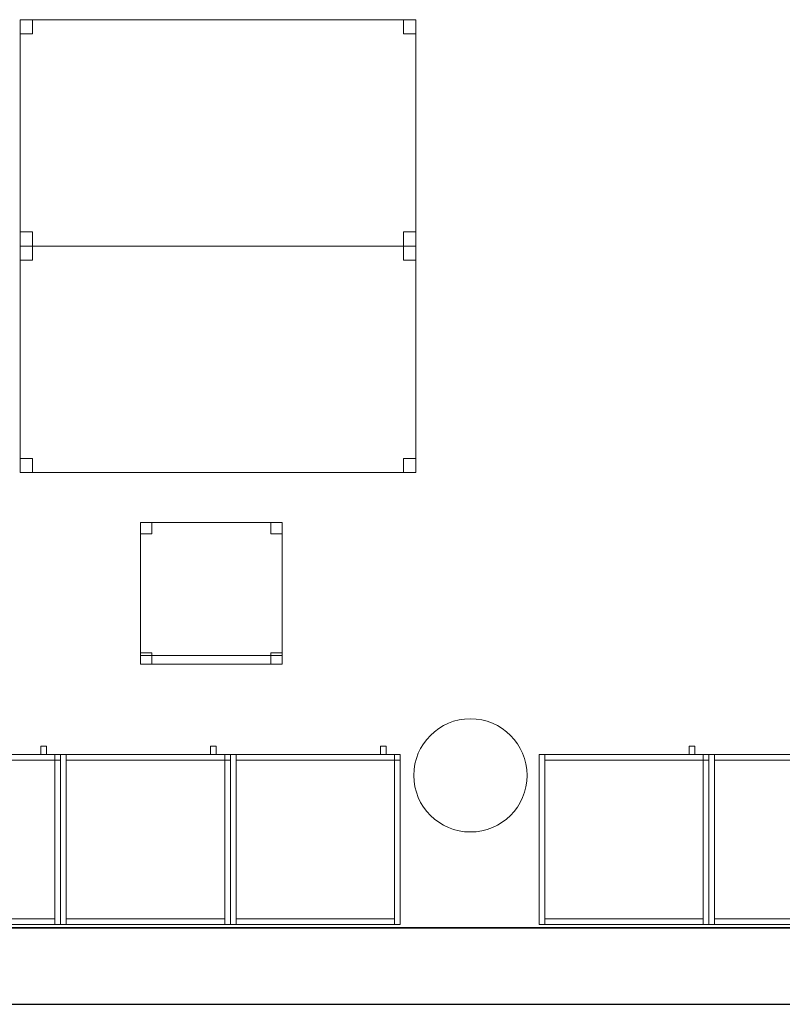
# Model space of a CAD drawing. Header units: metres. Extents: x 397.7 to 427.5, y 12.6 to 28.4.
# Tile 19 of 124: x 414.5 to 417.2, y 12.8 to 16.3. Entities that reach past the tile are written whole.
import ezdxf

# ---------------------------------------------------------------- set-up
doc = ezdxf.new("R2010")
doc.units = ezdxf.units.M
doc.layers.add('01_SUELOS', color=7, linetype='Continuous', lineweight=25, true_color=0x007f00)
for name, color, linetype, lineweight in [('02_MOBILIARIO', 7, 'Continuous', 18), ('A-COLS-____-MCUT', 7, 'Continuous', 18), ('A-COLS-____-OTLN', 7, 'Continuous', 18), ('A-DETL-____-MBND', 7, 'Continuous', 18), ('A-WALL-____-MCUT', 7, 'Continuous', 25), ('A-WALL-____-OTLN', 7, 'Continuous', 25)]:
    doc.layers.add(name, color=color, linetype=linetype, lineweight=lineweight)

# ---------------------------------------------------------------- blocks, each defined once
blk = doc.blocks.new('Family - Armai 60x60x60_P5-151243-08_CLI_AIRE_P5')
at = {"layer": 'A-DETL-____-MBND', "color": 253, "true_color": 0xaaaaaa}
for p, q in [((0.53, 0.6), (0.53, 0.63)), ((0.53, 0.63), (0.53, 0.6)), ((0.53, 0.63), (0.55, 0.63)), ((0.55, 0.63), (0.53, 0.63)), ((0.55, 0.63), (0.55, 0.6)), ((0.55, 0.63), (0.55, 0.6)), ((0, 0.6), (0.6, 0.6)), ((0.6, 0.6), (0, 0.6)), ((0, 0), (0, 0.6)), ((0, 0.6), (0, 0)), ((0, 0.6), (0.6, 0.6)), ((0.6, 0.6), (0, 0.6)), ((0, 0), (0, 0.6)), ((0, 0.6), (0, 0)), ((0, 0.6), (0.02, 0.6)), ((0.02, 0.6), (0, 0.6)), ((0, 0), (0, 0.6)), ((0, 0.6), (0, 0)), ((0.02, 0.58), (0.02, 0.6)), ((0.02, 0.6), (0.02, 0.58)), ((0.02, 0.6), (0.58, 0.6)), ((0.58, 0.6), (0.02, 0.6)), ((0.02, 0.6), (0.02, 0)), ((0.02, 0), (0.02, 0.6)), ((0.55, 0.6), (0.53, 0.6)), ((0.53, 0.6), (0.55, 0.6)), ((0.58, 0.6), (0.58, 0.58)), ((0.58, 0.6), (0.58, 0.58)), ((0.58, 0.6), (0.6, 0.6)), ((0.6, 0.6), (0.58, 0.6)), ((0.58, 0), (0.58, 0.6)), ((0.58, 0.6), (0.58, 0)), ((0.58, 0.58), (0.58, 0.6)), ((0.58, 0.6), (0.6, 0.6)), ((0.58, 0.58), (0.58, 0.6)), ((0.6, 0.6), (0.58, 0.6)), ((0.6, 0.6), (0.6, 0)), ((0.6, 0), (0.6, 0.6)), ((0.6, 0.6), (0.6, 0)), ((0.6, 0), (0.6, 0.6)), ((0.6, 0.6), (0.6, 0)), ((0.6, 0), (0.6, 0.6)), ((0.6, 0.58), (0.6, 0.6)), ((0.6, 0.6), (0.6, 0.58)), ((0.58, 0.58), (0.02, 0.58)), ((0.02, 0.58), (0.58, 0.58)), ((0.6, 0.58), (0.58, 0.58)), ((0.58, 0.58), (0.6, 0.58)), ((0.6, 0), (0, 0)), ((0, 0), (0.6, 0)), ((0.6, 0), (0, 0)), ((0, 0), (0.6, 0)), ((0.02, 0), (0, 0)), ((0.02, 0), (0, 0)), ((0.02, 0), (0.02, 0.02)), ((0.02, 0.02), (0.02, 0)), ((0.02, 0.02), (0.58, 0.02)), ((0.58, 0.02), (0.02, 0.02)), ((0.58, 0), (0.02, 0)), ((0.02, 0), (0.58, 0)), ((0.58, 0.02), (0.58, 0)), ((0.58, 0.02), (0.58, 0)), ((0.6, 0), (0.58, 0)), ((0.6, 0), (0.58, 0))]:
    blk.add_line(p, q, dxfattribs=at)
blk = doc.blocks.new('Family - Mur P5-151247-08_CLI_AIRE_P5')
at = {"layer": 'A-WALL-____-MCUT', "color": 253, "true_color": 0xaaaaaa}
for p, q in [((25.4725, 0.27), (0.0535, 0.27)), ((0, 0), (25.4166, 0))]:
    blk.add_line(p, q, dxfattribs=at)
at = {"layer": 'A-WALL-____-OTLN', "color": 253, "true_color": 0xaaaaaa}
for p, q in [((25.4725, 0.27), (0.0535, 0.27)), ((0, 0), (25.4166, 0))]:
    blk.add_line(p, q, dxfattribs=at)
at = {"layer": 'A-WALL-____-OTLN', "color": 253, "lineweight": 18, "true_color": 0xaaaaaa}
blk.add_line((0, 0), (25.4166, 0), dxfattribs=at)
blk = doc.blocks.new('Family - Taula 140X80_P5-151296-08_CLI_AIRE_P5')
at = {"layer": 'A-DETL-____-MBND', "color": 253, "true_color": 0xaaaaaa}
for p, q in [((0, 0), (0, 0.8001)), ((0, 0.8001), (1.3973, 0.8001)), ((1.3973, 0.8001), (0, 0.8001)), ((0, 0.8001), (0, 0)), ((0, 0.7501), (0, 0.8001)), ((0, 0.8001), (0.0437, 0.8001)), ((0.0437, 0.8001), (0, 0.8001)), ((0, 0.8001), (0, 0.7501)), ((0.0437, 0.8001), (0.0437, 0.7501)), ((0.0437, 0.7501), (0.0437, 0.8001)), ((1.3536, 0.7501), (1.3536, 0.8001)), ((1.3536, 0.8001), (1.3973, 0.8001)), ((1.3973, 0.8001), (1.3536, 0.8001)), ((1.3536, 0.8001), (1.3536, 0.7501)), ((1.3973, 0.8001), (1.3973, 0)), ((1.3973, 0), (1.3973, 0.8001)), ((1.3973, 0.8001), (1.3973, 0.7501)), ((1.3973, 0.7501), (1.3973, 0.8001)), ((0.0437, 0.7501), (0, 0.7501)), ((0, 0.7501), (0.0437, 0.7501)), ((1.3973, 0.7501), (1.3536, 0.7501)), ((1.3536, 0.7501), (1.3973, 0.7501)), ((0, 0), (0, 0.05)), ((0, 0.05), (0.0437, 0.05)), ((0.0437, 0.05), (0, 0.05)), ((0, 0.05), (0, 0)), ((0.0437, 0.05), (0.0437, 0)), ((0.0437, 0), (0.0437, 0.05)), ((1.3536, 0), (1.3536, 0.05)), ((1.3536, 0.05), (1.3973, 0.05)), ((1.3973, 0.05), (1.3536, 0.05)), ((1.3536, 0.05), (1.3536, 0)), ((1.3973, 0.05), (1.3973, 0)), ((1.3973, 0), (1.3973, 0.05)), ((1.3973, 0), (0, 0)), ((0, 0), (1.3973, 0)), ((0.0437, 0), (0, 0)), ((0, 0), (0.0437, 0)), ((1.3973, 0), (1.3536, 0)), ((1.3536, 0), (1.3973, 0))]:
    blk.add_line(p, q, dxfattribs=at)
blk = doc.blocks.new('Family - Armai 60x60x60_P5-151305-08_CLI_AIRE_P5')
at = {"layer": 'A-DETL-____-MBND', "color": 253, "true_color": 0xaaaaaa}
for p, q in [((0.53, 0.6), (0.53, 0.63)), ((0.53, 0.63), (0.53, 0.6)), ((0.53, 0.63), (0.55, 0.63)), ((0.55, 0.63), (0.53, 0.63)), ((0.55, 0.63), (0.55, 0.6)), ((0.55, 0.63), (0.55, 0.6)), ((0, 0.6), (0.6, 0.6)), ((0.6, 0.6), (0, 0.6)), ((0, 0), (0, 0.6)), ((0, 0.6), (0, 0)), ((0, 0.6), (0.02, 0.6)), ((0.02, 0.6), (0, 0.6)), ((0, 0), (0, 0.6)), ((0, 0.6), (0, 0)), ((0, 0.6), (0.6, 0.6)), ((0.6, 0.6), (0, 0.6)), ((0, 0), (0, 0.6)), ((0, 0.6), (0, 0)), ((0.02, 0.58), (0.02, 0.6)), ((0.02, 0.6), (0.02, 0.58)), ((0.02, 0.6), (0.58, 0.6)), ((0.58, 0.6), (0.02, 0.6)), ((0.02, 0.6), (0.02, 0)), ((0.02, 0), (0.02, 0.6)), ((0.55, 0.6), (0.53, 0.6)), ((0.53, 0.6), (0.55, 0.6)), ((0.58, 0.6), (0.58, 0.58)), ((0.58, 0.6), (0.58, 0.58)), ((0.58, 0.6), (0.6, 0.6)), ((0.6, 0.6), (0.58, 0.6)), ((0.58, 0), (0.58, 0.6)), ((0.58, 0.6), (0.58, 0)), ((0.58, 0.58), (0.58, 0.6)), ((0.58, 0.6), (0.6, 0.6)), ((0.58, 0.58), (0.58, 0.6)), ((0.6, 0.6), (0.58, 0.6)), ((0.6, 0.6), (0.6, 0)), ((0.6, 0), (0.6, 0.6)), ((0.6, 0.6), (0.6, 0)), ((0.6, 0), (0.6, 0.6)), ((0.6, 0.58), (0.6, 0.6)), ((0.6, 0.6), (0.6, 0.58)), ((0.6, 0.6), (0.6, 0)), ((0.6, 0), (0.6, 0.6)), ((0.58, 0.58), (0.02, 0.58)), ((0.02, 0.58), (0.58, 0.58)), ((0.6, 0.58), (0.58, 0.58)), ((0.58, 0.58), (0.6, 0.58)), ((0.6, 0), (0, 0)), ((0, 0), (0.6, 0)), ((0.02, 0), (0, 0)), ((0.02, 0), (0, 0)), ((0.6, 0), (0, 0)), ((0, 0), (0.6, 0)), ((0.02, 0), (0.02, 0.02)), ((0.02, 0.02), (0.02, 0)), ((0.02, 0.02), (0.58, 0.02)), ((0.58, 0.02), (0.02, 0.02)), ((0.58, 0), (0.02, 0)), ((0.02, 0), (0.58, 0)), ((0.58, 0.02), (0.58, 0)), ((0.58, 0.02), (0.58, 0)), ((0.6, 0), (0.58, 0)), ((0.6, 0), (0.58, 0))]:
    blk.add_line(p, q, dxfattribs=at)
blk = doc.blocks.new('Family - Armai 60x60x60_P5-151420-08_CLI_AIRE_P5')
at = {"layer": 'A-DETL-____-MBND', "color": 253, "true_color": 0xaaaaaa}
for p, q in [((0.53, 0.6), (0.53, 0.63)), ((0.53, 0.63), (0.53, 0.6)), ((0.53, 0.63), (0.55, 0.63)), ((0.55, 0.63), (0.53, 0.63)), ((0.55, 0.63), (0.55, 0.6)), ((0.55, 0.63), (0.55, 0.6)), ((0, 0.6), (0.02, 0.6)), ((0.02, 0.6), (0, 0.6)), ((0, 0), (0, 0.6)), ((0, 0.6), (0, 0)), ((0, 0.6), (0.6, 0.6)), ((0.6, 0.6), (0, 0.6)), ((0, 0), (0, 0.6)), ((0, 0.6), (0, 0)), ((0, 0.6), (0.6, 0.6)), ((0.6, 0.6), (0, 0.6)), ((0, 0), (0, 0.6)), ((0, 0.6), (0, 0)), ((0.02, 0.6), (0.02, 0)), ((0.02, 0), (0.02, 0.6)), ((0.02, 0.58), (0.02, 0.6)), ((0.02, 0.6), (0.02, 0.58)), ((0.02, 0.6), (0.58, 0.6)), ((0.58, 0.6), (0.02, 0.6)), ((0.55, 0.6), (0.53, 0.6)), ((0.53, 0.6), (0.55, 0.6)), ((0.58, 0.58), (0.58, 0.6)), ((0.58, 0.6), (0.6, 0.6)), ((0.58, 0.58), (0.58, 0.6)), ((0.6, 0.6), (0.58, 0.6)), ((0.58, 0.6), (0.6, 0.6)), ((0.6, 0.6), (0.58, 0.6)), ((0.58, 0), (0.58, 0.6)), ((0.58, 0.6), (0.58, 0)), ((0.58, 0.6), (0.58, 0.58)), ((0.58, 0.6), (0.58, 0.58)), ((0.6, 0.58), (0.6, 0.6)), ((0.6, 0.6), (0.6, 0.58)), ((0.6, 0.6), (0.6, 0)), ((0.6, 0), (0.6, 0.6)), ((0.6, 0.6), (0.6, 0)), ((0.6, 0), (0.6, 0.6)), ((0.6, 0.6), (0.6, 0)), ((0.6, 0), (0.6, 0.6)), ((0.58, 0.58), (0.02, 0.58)), ((0.02, 0.58), (0.58, 0.58)), ((0.6, 0.58), (0.58, 0.58)), ((0.58, 0.58), (0.6, 0.58)), ((0.02, 0), (0, 0)), ((0.02, 0), (0, 0)), ((0.6, 0), (0, 0)), ((0, 0), (0.6, 0)), ((0.6, 0), (0, 0)), ((0, 0), (0.6, 0)), ((0.02, 0), (0.02, 0.02)), ((0.02, 0.02), (0.02, 0)), ((0.02, 0.02), (0.58, 0.02)), ((0.58, 0.02), (0.02, 0.02)), ((0.58, 0), (0.02, 0)), ((0.02, 0), (0.58, 0)), ((0.58, 0.02), (0.58, 0)), ((0.58, 0.02), (0.58, 0)), ((0.6, 0), (0.58, 0)), ((0.6, 0), (0.58, 0))]:
    blk.add_line(p, q, dxfattribs=at)
blk = doc.blocks.new('Family - Armai 60x60x60_P5-151475-08_CLI_AIRE_P5')
at = {"layer": 'A-DETL-____-MBND', "color": 253, "true_color": 0xaaaaaa}
for p, q in [((0.53, 0.6), (0.53, 0.63)), ((0.53, 0.63), (0.53, 0.6)), ((0.53, 0.63), (0.55, 0.63)), ((0.55, 0.63), (0.53, 0.63)), ((0.55, 0.63), (0.55, 0.6)), ((0.55, 0.63), (0.55, 0.6)), ((0, 0.6), (0.02, 0.6)), ((0.02, 0.6), (0, 0.6)), ((0, 0), (0, 0.6)), ((0, 0.6), (0, 0)), ((0, 0.6), (0.6, 0.6)), ((0.6, 0.6), (0, 0.6)), ((0, 0), (0, 0.6)), ((0, 0.6), (0, 0)), ((0, 0.6), (0.6, 0.6)), ((0.6, 0.6), (0, 0.6)), ((0, 0), (0, 0.6)), ((0, 0.6), (0, 0)), ((0.02, 0.6), (0.02, 0)), ((0.02, 0), (0.02, 0.6)), ((0.02, 0.58), (0.02, 0.6)), ((0.02, 0.6), (0.02, 0.58)), ((0.02, 0.6), (0.58, 0.6)), ((0.58, 0.6), (0.02, 0.6)), ((0.55, 0.6), (0.53, 0.6)), ((0.53, 0.6), (0.55, 0.6)), ((0.58, 0.6), (0.6, 0.6)), ((0.6, 0.6), (0.58, 0.6)), ((0.58, 0), (0.58, 0.6)), ((0.58, 0.6), (0.58, 0)), ((0.58, 0.58), (0.58, 0.6)), ((0.58, 0.6), (0.6, 0.6)), ((0.58, 0.58), (0.58, 0.6)), ((0.6, 0.6), (0.58, 0.6)), ((0.58, 0.6), (0.58, 0.58)), ((0.58, 0.6), (0.58, 0.58)), ((0.6, 0.6), (0.6, 0)), ((0.6, 0), (0.6, 0.6)), ((0.6, 0.6), (0.6, 0)), ((0.6, 0), (0.6, 0.6)), ((0.6, 0.58), (0.6, 0.6)), ((0.6, 0.6), (0.6, 0.58)), ((0.6, 0.6), (0.6, 0)), ((0.6, 0), (0.6, 0.6)), ((0.58, 0.58), (0.02, 0.58)), ((0.02, 0.58), (0.58, 0.58)), ((0.6, 0.58), (0.58, 0.58)), ((0.58, 0.58), (0.6, 0.58)), ((0.02, 0), (0, 0)), ((0.02, 0), (0, 0)), ((0.6, 0), (0, 0)), ((0, 0), (0.6, 0)), ((0.6, 0), (0, 0)), ((0, 0), (0.6, 0)), ((0.02, 0), (0.02, 0.02)), ((0.02, 0.02), (0.02, 0)), ((0.02, 0.02), (0.58, 0.02)), ((0.58, 0.02), (0.02, 0.02)), ((0.58, 0), (0.02, 0)), ((0.02, 0), (0.58, 0)), ((0.58, 0.02), (0.58, 0)), ((0.58, 0.02), (0.58, 0)), ((0.6, 0), (0.58, 0)), ((0.6, 0), (0.58, 0))]:
    blk.add_line(p, q, dxfattribs=at)
blk = doc.blocks.new('Family - Cadira d_Oficina_P5-151504-08_CLI_AIRE_P5')
at = {"layer": 'A-DETL-____-MBND', "color": 253, "true_color": 0xaaaaaa}
for p, q in [((0, 0.5), (0.04, 0.5)), ((0, 0.46), (0, 0.5)), ((0.04, 0.5), (0, 0.5)), ((0, 0.5), (0, 0.46)), ((0, 0), (0, 0.5)), ((0, 0.5), (0.5, 0.5)), ((0, 0.5), (0, 0)), ((0.5, 0.5), (0, 0.5)), ((0.04, 0.5), (0.04, 0.46)), ((0.04, 0.46), (0.04, 0.5)), ((0.46, 0.5), (0.5, 0.5)), ((0.46, 0.46), (0.46, 0.5)), ((0.5, 0.5), (0.46, 0.5)), ((0.46, 0.5), (0.46, 0.46)), ((0.5, 0.5), (0.5, 0)), ((0.5, 0), (0.5, 0.5)), ((0.5, 0.5), (0.5, 0.46)), ((0.5, 0.46), (0.5, 0.5)), ((0.04, 0.46), (0, 0.46)), ((0, 0.46), (0.04, 0.46)), ((0.5, 0.46), (0.46, 0.46)), ((0.46, 0.46), (0.5, 0.46)), ((0, 0.04), (0.04, 0.04)), ((0, 0), (0, 0.04)), ((0.04, 0.04), (0, 0.04)), ((0, 0.04), (0, 0)), ((0.04, 0.04), (0.04, 0)), ((0.04, 0), (0.04, 0.04)), ((0.46, 0.04), (0.5, 0.04)), ((0.46, 0), (0.46, 0.04)), ((0.5, 0.04), (0.46, 0.04)), ((0.46, 0.04), (0.46, 0)), ((0.5, 0.04), (0.5, 0)), ((0.5, 0), (0.5, 0.04)), ((0, 0.03), (0.5, 0.03)), ((0, 0), (0, 0.03)), ((0.5, 0.03), (0, 0.03)), ((0, 0.03), (0, 0)), ((0.04, 0), (0, 0)), ((0, 0), (0.04, 0)), ((0.5, 0), (0, 0)), ((0, 0), (0.5, 0)), ((0.5, 0), (0, 0)), ((0, 0), (0.5, 0)), ((0.46, 0), (0.5, 0)), ((0.5, 0.03), (0.5, 0)), ((0.5, 0), (0.5, 0.03)), ((0.5, 0), (0.46, 0))]:
    blk.add_line(p, q, dxfattribs=at)
blk = doc.blocks.new('Family - Armai 60x60x60_P5-151602-08_CLI_AIRE_P5')
at = {"layer": 'A-DETL-____-MBND', "color": 253, "true_color": 0xaaaaaa}
for p, q in [((0.53, 0.6), (0.53, 0.63)), ((0.53, 0.63), (0.53, 0.6)), ((0.53, 0.63), (0.55, 0.63)), ((0.55, 0.63), (0.53, 0.63)), ((0.55, 0.63), (0.55, 0.6)), ((0.55, 0.63), (0.55, 0.6)), ((0, 0.6), (0.6, 0.6)), ((0.6, 0.6), (0, 0.6)), ((0, 0), (0, 0.6)), ((0, 0.6), (0, 0)), ((0, 0.6), (0.6, 0.6)), ((0.6, 0.6), (0, 0.6)), ((0, 0), (0, 0.6)), ((0, 0.6), (0, 0)), ((0, 0.6), (0.02, 0.6)), ((0.02, 0.6), (0, 0.6)), ((0, 0), (0, 0.6)), ((0, 0.6), (0, 0)), ((0.02, 0.6), (0.02, 0)), ((0.02, 0), (0.02, 0.6)), ((0.02, 0.58), (0.02, 0.6)), ((0.02, 0.6), (0.02, 0.58)), ((0.02, 0.6), (0.58, 0.6)), ((0.58, 0.6), (0.02, 0.6)), ((0.55, 0.6), (0.53, 0.6)), ((0.53, 0.6), (0.55, 0.6)), ((0.58, 0.6), (0.6, 0.6)), ((0.6, 0.6), (0.58, 0.6)), ((0.58, 0), (0.58, 0.6)), ((0.58, 0.6), (0.58, 0)), ((0.58, 0.58), (0.58, 0.6)), ((0.58, 0.6), (0.6, 0.6)), ((0.58, 0.58), (0.58, 0.6)), ((0.6, 0.6), (0.58, 0.6)), ((0.58, 0.6), (0.58, 0.58)), ((0.58, 0.6), (0.58, 0.58)), ((0.6, 0.6), (0.6, 0)), ((0.6, 0), (0.6, 0.6)), ((0.6, 0.6), (0.6, 0)), ((0.6, 0), (0.6, 0.6)), ((0.6, 0.58), (0.6, 0.6)), ((0.6, 0.6), (0.6, 0.58)), ((0.6, 0.6), (0.6, 0)), ((0.6, 0), (0.6, 0.6)), ((0.58, 0.58), (0.02, 0.58)), ((0.02, 0.58), (0.58, 0.58)), ((0.6, 0.58), (0.58, 0.58)), ((0.58, 0.58), (0.6, 0.58)), ((0.6, 0), (0, 0)), ((0, 0), (0.6, 0)), ((0.6, 0), (0, 0)), ((0, 0), (0.6, 0)), ((0.02, 0), (0, 0)), ((0.02, 0), (0, 0)), ((0.02, 0), (0.02, 0.02)), ((0.02, 0.02), (0.02, 0)), ((0.02, 0.02), (0.58, 0.02)), ((0.58, 0.02), (0.02, 0.02)), ((0.58, 0), (0.02, 0)), ((0.02, 0), (0.58, 0)), ((0.58, 0.02), (0.58, 0)), ((0.58, 0.02), (0.58, 0)), ((0.6, 0), (0.58, 0)), ((0.6, 0), (0.58, 0))]:
    blk.add_line(p, q, dxfattribs=at)
blk = doc.blocks.new('Family - Pilar P5-151658-08_CLI_AIRE_P5')
at = {"layer": 'A-COLS-____-MCUT', "color": 253, "true_color": 0xaaaaaa}
for start, end in [(360, 180), (180, 360)]:
    blk.add_arc((0.2, 0.2), 0.2, start, end, dxfattribs=at)
at = {"layer": 'A-COLS-____-OTLN', "color": 253, "true_color": 0xaaaaaa}
for start, end in [(360, 180), (180, 360)]:
    blk.add_arc((0.2, 0.2), 0.2, start, end, dxfattribs=at)
blk = doc.blocks.new('Family - Armai 60x60x60_P5-151660-08_CLI_AIRE_P5')
at = {"layer": 'A-DETL-____-MBND', "color": 253, "true_color": 0xaaaaaa}
for p, q in [((0.53, 0.6), (0.53, 0.63)), ((0.53, 0.63), (0.53, 0.6)), ((0.53, 0.63), (0.55, 0.63)), ((0.55, 0.63), (0.53, 0.63)), ((0.55, 0.63), (0.55, 0.6)), ((0.55, 0.63), (0.55, 0.6)), ((0, 0.6), (0.6, 0.6)), ((0.6, 0.6), (0, 0.6)), ((0, 0), (0, 0.6)), ((0, 0.6), (0, 0)), ((0, 0.6), (0.02, 0.6)), ((0.02, 0.6), (0, 0.6)), ((0, 0), (0, 0.6)), ((0, 0.6), (0, 0)), ((0, 0.6), (0.6, 0.6)), ((0.6, 0.6), (0, 0.6)), ((0, 0), (0, 0.6)), ((0, 0.6), (0, 0)), ((0.02, 0.6), (0.02, 0)), ((0.02, 0), (0.02, 0.6)), ((0.02, 0.58), (0.02, 0.6)), ((0.02, 0.6), (0.02, 0.58)), ((0.02, 0.6), (0.58, 0.6)), ((0.58, 0.6), (0.02, 0.6)), ((0.55, 0.6), (0.53, 0.6)), ((0.53, 0.6), (0.55, 0.6)), ((0.58, 0.58), (0.58, 0.6)), ((0.58, 0.6), (0.6, 0.6)), ((0.58, 0.58), (0.58, 0.6)), ((0.6, 0.6), (0.58, 0.6)), ((0.58, 0.6), (0.58, 0.58)), ((0.58, 0.6), (0.58, 0.58)), ((0.58, 0.6), (0.6, 0.6)), ((0.6, 0.6), (0.58, 0.6)), ((0.58, 0), (0.58, 0.6)), ((0.58, 0.6), (0.58, 0)), ((0.6, 0.58), (0.6, 0.6)), ((0.6, 0.6), (0.6, 0.58)), ((0.6, 0.6), (0.6, 0)), ((0.6, 0), (0.6, 0.6)), ((0.6, 0.6), (0.6, 0)), ((0.6, 0), (0.6, 0.6)), ((0.6, 0.6), (0.6, 0)), ((0.6, 0), (0.6, 0.6)), ((0.58, 0.58), (0.02, 0.58)), ((0.02, 0.58), (0.58, 0.58)), ((0.6, 0.58), (0.58, 0.58)), ((0.58, 0.58), (0.6, 0.58)), ((0.6, 0), (0, 0)), ((0, 0), (0.6, 0)), ((0.02, 0), (0, 0)), ((0.02, 0), (0, 0)), ((0.6, 0), (0, 0)), ((0, 0), (0.6, 0)), ((0.02, 0), (0.02, 0.02)), ((0.02, 0.02), (0.02, 0)), ((0.02, 0.02), (0.58, 0.02)), ((0.58, 0.02), (0.02, 0.02)), ((0.58, 0), (0.02, 0)), ((0.02, 0), (0.58, 0)), ((0.58, 0.02), (0.58, 0)), ((0.58, 0.02), (0.58, 0)), ((0.6, 0), (0.58, 0)), ((0.6, 0), (0.58, 0))]:
    blk.add_line(p, q, dxfattribs=at)
blk = doc.blocks.new('Family - Armai 60x60x60_P5-151708-08_CLI_AIRE_P5')
at = {"layer": 'A-DETL-____-MBND', "color": 253, "true_color": 0xaaaaaa}
for p, q in [((0.53, 0.6), (0.53, 0.63)), ((0.53, 0.63), (0.53, 0.6)), ((0.53, 0.63), (0.55, 0.63)), ((0.55, 0.63), (0.53, 0.63)), ((0.55, 0.63), (0.55, 0.6)), ((0.55, 0.63), (0.55, 0.6)), ((0, 0.6), (0.6, 0.6)), ((0.6, 0.6), (0, 0.6)), ((0, 0), (0, 0.6)), ((0, 0.6), (0, 0)), ((0, 0.6), (0.6, 0.6)), ((0.6, 0.6), (0, 0.6)), ((0, 0), (0, 0.6)), ((0, 0.6), (0, 0)), ((0, 0.6), (0.02, 0.6)), ((0.02, 0.6), (0, 0.6)), ((0, 0), (0, 0.6)), ((0, 0.6), (0, 0)), ((0.02, 0.6), (0.02, 0)), ((0.02, 0), (0.02, 0.6)), ((0.02, 0.58), (0.02, 0.6)), ((0.02, 0.6), (0.02, 0.58)), ((0.02, 0.6), (0.58, 0.6)), ((0.58, 0.6), (0.02, 0.6)), ((0.55, 0.6), (0.53, 0.6)), ((0.53, 0.6), (0.55, 0.6)), ((0.58, 0.6), (0.6, 0.6)), ((0.6, 0.6), (0.58, 0.6)), ((0.58, 0), (0.58, 0.6)), ((0.58, 0.6), (0.58, 0)), ((0.58, 0.58), (0.58, 0.6)), ((0.58, 0.6), (0.6, 0.6)), ((0.58, 0.58), (0.58, 0.6)), ((0.6, 0.6), (0.58, 0.6)), ((0.58, 0.6), (0.58, 0.58)), ((0.58, 0.6), (0.58, 0.58)), ((0.6, 0.6), (0.6, 0)), ((0.6, 0), (0.6, 0.6)), ((0.6, 0.6), (0.6, 0)), ((0.6, 0), (0.6, 0.6)), ((0.6, 0.6), (0.6, 0)), ((0.6, 0), (0.6, 0.6)), ((0.6, 0.58), (0.6, 0.6)), ((0.6, 0.6), (0.6, 0.58)), ((0.58, 0.58), (0.02, 0.58)), ((0.02, 0.58), (0.58, 0.58)), ((0.6, 0.58), (0.58, 0.58)), ((0.58, 0.58), (0.6, 0.58)), ((0.6, 0), (0, 0)), ((0, 0), (0.6, 0)), ((0.6, 0), (0, 0)), ((0, 0), (0.6, 0)), ((0.02, 0), (0, 0)), ((0.02, 0), (0, 0)), ((0.02, 0), (0.02, 0.02)), ((0.02, 0.02), (0.02, 0)), ((0.02, 0.02), (0.58, 0.02)), ((0.58, 0.02), (0.02, 0.02)), ((0.58, 0), (0.02, 0)), ((0.02, 0), (0.58, 0)), ((0.58, 0.02), (0.58, 0)), ((0.58, 0.02), (0.58, 0)), ((0.6, 0), (0.58, 0)), ((0.6, 0), (0.58, 0))]:
    blk.add_line(p, q, dxfattribs=at)
blk = doc.blocks.new('Family - Paviment P5-151720-08_CLI_AIRE_P5')
at = {"layer": '01_SUELOS', "color": 9, "true_color": 0xaad4aa}
for p, q in [((0, 0), (25.4182, 0)), ((25.4182, 0), (0, 0))]:
    blk.add_line(p, q, dxfattribs=at)
blk = doc.blocks.new('Family - Armai 60x60x60_P5-151807-08_CLI_AIRE_P5')
at = {"layer": 'A-DETL-____-MBND', "color": 253, "true_color": 0xaaaaaa}
for p, q in [((0.53, 0.6), (0.53, 0.63)), ((0.53, 0.63), (0.53, 0.6)), ((0.53, 0.63), (0.55, 0.63)), ((0.55, 0.63), (0.53, 0.63)), ((0.55, 0.63), (0.55, 0.6)), ((0.55, 0.63), (0.55, 0.6)), ((0, 0.6), (0.02, 0.6)), ((0.02, 0.6), (0, 0.6)), ((0, 0), (0, 0.6)), ((0, 0.6), (0, 0)), ((0, 0.6), (0.6, 0.6)), ((0.6, 0.6), (0, 0.6)), ((0, 0), (0, 0.6)), ((0, 0.6), (0, 0)), ((0, 0.6), (0.6, 0.6)), ((0.6, 0.6), (0, 0.6)), ((0, 0), (0, 0.6)), ((0, 0.6), (0, 0)), ((0.02, 0.6), (0.02, 0)), ((0.02, 0), (0.02, 0.6)), ((0.02, 0.58), (0.02, 0.6)), ((0.02, 0.6), (0.02, 0.58)), ((0.02, 0.6), (0.58, 0.6)), ((0.58, 0.6), (0.02, 0.6)), ((0.55, 0.6), (0.53, 0.6)), ((0.53, 0.6), (0.55, 0.6)), ((0.58, 0.6), (0.6, 0.6)), ((0.6, 0.6), (0.58, 0.6)), ((0.58, 0), (0.58, 0.6)), ((0.58, 0.6), (0.58, 0)), ((0.58, 0.6), (0.58, 0.58)), ((0.58, 0.6), (0.58, 0.58)), ((0.58, 0.58), (0.58, 0.6)), ((0.58, 0.6), (0.6, 0.6)), ((0.58, 0.58), (0.58, 0.6)), ((0.6, 0.6), (0.58, 0.6)), ((0.6, 0.6), (0.6, 0)), ((0.6, 0), (0.6, 0.6)), ((0.6, 0.6), (0.6, 0)), ((0.6, 0), (0.6, 0.6)), ((0.6, 0.6), (0.6, 0)), ((0.6, 0), (0.6, 0.6)), ((0.6, 0.58), (0.6, 0.6)), ((0.6, 0.6), (0.6, 0.58)), ((0.58, 0.58), (0.02, 0.58)), ((0.02, 0.58), (0.58, 0.58)), ((0.6, 0.58), (0.58, 0.58)), ((0.58, 0.58), (0.6, 0.58)), ((0.02, 0), (0, 0)), ((0.02, 0), (0, 0)), ((0.6, 0), (0, 0)), ((0, 0), (0.6, 0)), ((0.6, 0), (0, 0)), ((0, 0), (0.6, 0)), ((0.02, 0), (0.02, 0.02)), ((0.02, 0.02), (0.02, 0)), ((0.02, 0.02), (0.58, 0.02)), ((0.58, 0.02), (0.02, 0.02)), ((0.58, 0), (0.02, 0)), ((0.02, 0), (0.58, 0)), ((0.58, 0.02), (0.58, 0)), ((0.58, 0.02), (0.58, 0)), ((0.6, 0), (0.58, 0)), ((0.6, 0), (0.58, 0))]:
    blk.add_line(p, q, dxfattribs=at)
blk = doc.blocks.new('Family - Armai 60x60x60_P5-151931-08_CLI_AIRE_P5')
at = {"layer": 'A-DETL-____-MBND', "color": 253, "true_color": 0xaaaaaa}
for p, q in [((0.53, 0.6), (0.53, 0.63)), ((0.53, 0.63), (0.53, 0.6)), ((0.53, 0.63), (0.55, 0.63)), ((0.55, 0.63), (0.53, 0.63)), ((0.55, 0.63), (0.55, 0.6)), ((0.55, 0.63), (0.55, 0.6)), ((0, 0.6), (0.6, 0.6)), ((0.6, 0.6), (0, 0.6)), ((0, 0), (0, 0.6)), ((0, 0.6), (0, 0)), ((0, 0.6), (0.02, 0.6)), ((0.02, 0.6), (0, 0.6)), ((0, 0), (0, 0.6)), ((0, 0.6), (0, 0)), ((0, 0.6), (0.6, 0.6)), ((0.6, 0.6), (0, 0.6)), ((0, 0), (0, 0.6)), ((0, 0.6), (0, 0)), ((0.02, 0.58), (0.02, 0.6)), ((0.02, 0.6), (0.02, 0.58)), ((0.02, 0.6), (0.58, 0.6)), ((0.58, 0.6), (0.02, 0.6)), ((0.02, 0.6), (0.02, 0)), ((0.02, 0), (0.02, 0.6)), ((0.55, 0.6), (0.53, 0.6)), ((0.53, 0.6), (0.55, 0.6)), ((0.58, 0.6), (0.6, 0.6)), ((0.6, 0.6), (0.58, 0.6)), ((0.58, 0), (0.58, 0.6)), ((0.58, 0.6), (0.58, 0)), ((0.58, 0.6), (0.58, 0.58)), ((0.58, 0.6), (0.58, 0.58)), ((0.58, 0.58), (0.58, 0.6)), ((0.58, 0.6), (0.6, 0.6)), ((0.58, 0.58), (0.58, 0.6)), ((0.6, 0.6), (0.58, 0.6)), ((0.6, 0.6), (0.6, 0)), ((0.6, 0), (0.6, 0.6)), ((0.6, 0.6), (0.6, 0)), ((0.6, 0), (0.6, 0.6)), ((0.6, 0.6), (0.6, 0)), ((0.6, 0), (0.6, 0.6)), ((0.6, 0.58), (0.6, 0.6)), ((0.6, 0.6), (0.6, 0.58)), ((0.58, 0.58), (0.02, 0.58)), ((0.02, 0.58), (0.58, 0.58)), ((0.6, 0.58), (0.58, 0.58)), ((0.58, 0.58), (0.6, 0.58)), ((0.6, 0), (0, 0)), ((0, 0), (0.6, 0)), ((0.02, 0), (0, 0)), ((0.02, 0), (0, 0)), ((0.6, 0), (0, 0)), ((0, 0), (0.6, 0)), ((0.02, 0), (0.02, 0.02)), ((0.02, 0.02), (0.02, 0)), ((0.02, 0.02), (0.58, 0.02)), ((0.58, 0.02), (0.02, 0.02)), ((0.58, 0), (0.02, 0)), ((0.02, 0), (0.58, 0)), ((0.58, 0.02), (0.58, 0)), ((0.58, 0.02), (0.58, 0)), ((0.6, 0), (0.58, 0)), ((0.6, 0), (0.58, 0))]:
    blk.add_line(p, q, dxfattribs=at)
blk = doc.blocks.new('Family - Taula 140X80_P5-151935-08_CLI_AIRE_P5')
at = {"layer": 'A-DETL-____-MBND', "color": 253, "true_color": 0xaaaaaa}
for p, q in [((0, 0.8001), (1.3973, 0.8001)), ((0, 0), (0, 0.8001)), ((1.3973, 0.8001), (0, 0.8001)), ((0, 0.8001), (0, 0)), ((0, 0.8001), (0.0437, 0.8001)), ((0, 0.7501), (0, 0.8001)), ((0.0437, 0.8001), (0, 0.8001)), ((0, 0.8001), (0, 0.7501)), ((0.0437, 0.8001), (0.0437, 0.7501)), ((0.0437, 0.7501), (0.0437, 0.8001)), ((1.3536, 0.8001), (1.3973, 0.8001)), ((1.3536, 0.7501), (1.3536, 0.8001)), ((1.3973, 0.8001), (1.3536, 0.8001)), ((1.3536, 0.8001), (1.3536, 0.7501)), ((1.3973, 0.8001), (1.3973, 0.7501)), ((1.3973, 0.7501), (1.3973, 0.8001)), ((1.3973, 0.8001), (1.3973, 0)), ((1.3973, 0), (1.3973, 0.8001)), ((0.0437, 0.7501), (0, 0.7501)), ((0, 0.7501), (0.0437, 0.7501)), ((1.3973, 0.7501), (1.3536, 0.7501)), ((1.3536, 0.7501), (1.3973, 0.7501)), ((0, 0.05), (0.0437, 0.05)), ((0, 0), (0, 0.05)), ((0.0437, 0.05), (0, 0.05)), ((0, 0.05), (0, 0)), ((0.0437, 0.05), (0.0437, 0)), ((0.0437, 0), (0.0437, 0.05)), ((1.3536, 0.05), (1.3973, 0.05)), ((1.3536, 0), (1.3536, 0.05)), ((1.3973, 0.05), (1.3536, 0.05)), ((1.3536, 0.05), (1.3536, 0)), ((1.3973, 0.05), (1.3973, 0)), ((1.3973, 0), (1.3973, 0.05)), ((0.0437, 0), (0, 0)), ((0, 0), (0.0437, 0)), ((0, 0), (1.3973, 0)), ((1.3973, 0), (1.3536, 0)), ((1.3536, 0), (1.3973, 0)), ((1.3973, 0), (0, 0))]:
    blk.add_line(p, q, dxfattribs=at)
blk = doc.blocks.new('Family - Armai 60x60x60_P5-151944-08_CLI_AIRE_P5')
at = {"layer": 'A-DETL-____-MBND', "color": 253, "true_color": 0xaaaaaa}
for p, q in [((0.53, 0.6), (0.53, 0.63)), ((0.53, 0.63), (0.53, 0.6)), ((0.53, 0.63), (0.55, 0.63)), ((0.55, 0.63), (0.53, 0.63)), ((0.55, 0.63), (0.55, 0.6)), ((0.55, 0.63), (0.55, 0.6)), ((0, 0.6), (0.02, 0.6)), ((0.02, 0.6), (0, 0.6)), ((0, 0), (0, 0.6)), ((0, 0.6), (0, 0)), ((0, 0.6), (0.6, 0.6)), ((0.6, 0.6), (0, 0.6)), ((0, 0), (0, 0.6)), ((0, 0.6), (0, 0)), ((0, 0.6), (0.6, 0.6)), ((0.6, 0.6), (0, 0.6)), ((0, 0), (0, 0.6)), ((0, 0.6), (0, 0)), ((0.02, 0.6), (0.02, 0)), ((0.02, 0), (0.02, 0.6)), ((0.02, 0.58), (0.02, 0.6)), ((0.02, 0.6), (0.02, 0.58)), ((0.02, 0.6), (0.58, 0.6)), ((0.58, 0.6), (0.02, 0.6)), ((0.55, 0.6), (0.53, 0.6)), ((0.53, 0.6), (0.55, 0.6)), ((0.58, 0.58), (0.58, 0.6)), ((0.58, 0.6), (0.6, 0.6)), ((0.58, 0.58), (0.58, 0.6)), ((0.6, 0.6), (0.58, 0.6)), ((0.58, 0.6), (0.58, 0.58)), ((0.58, 0.6), (0.58, 0.58)), ((0.58, 0.6), (0.6, 0.6)), ((0.6, 0.6), (0.58, 0.6)), ((0.58, 0), (0.58, 0.6)), ((0.58, 0.6), (0.58, 0)), ((0.6, 0.6), (0.6, 0)), ((0.6, 0), (0.6, 0.6)), ((0.6, 0.58), (0.6, 0.6)), ((0.6, 0.6), (0.6, 0.58)), ((0.6, 0.6), (0.6, 0)), ((0.6, 0), (0.6, 0.6)), ((0.6, 0.6), (0.6, 0)), ((0.6, 0), (0.6, 0.6)), ((0.58, 0.58), (0.02, 0.58)), ((0.02, 0.58), (0.58, 0.58)), ((0.6, 0.58), (0.58, 0.58)), ((0.58, 0.58), (0.6, 0.58)), ((0.02, 0), (0, 0)), ((0.02, 0), (0, 0)), ((0.6, 0), (0, 0)), ((0, 0), (0.6, 0)), ((0.6, 0), (0, 0)), ((0, 0), (0.6, 0)), ((0.02, 0), (0.02, 0.02)), ((0.02, 0.02), (0.02, 0)), ((0.02, 0.02), (0.58, 0.02)), ((0.58, 0.02), (0.02, 0.02)), ((0.58, 0), (0.02, 0)), ((0.02, 0), (0.58, 0)), ((0.58, 0.02), (0.58, 0)), ((0.58, 0.02), (0.58, 0)), ((0.6, 0), (0.58, 0)), ((0.6, 0), (0.58, 0))]:
    blk.add_line(p, q, dxfattribs=at)
blk = doc.blocks.new('LONDR55-XX_ZZ-ARQ-CAA-M3D-Londres55_ifc-1-08_CLI_AIRE_P5')
at = {"layer": '01_SUELOS', "color": 253, "lineweight": 18, "true_color": 0xaaaaaa}
blk.add_blockref('Family - Paviment P5-151720-08_CLI_AIRE_P5', (398.2952, 13.1106), dxfattribs=at)
at = {"layer": '02_MOBILIARIO', "color": 253, "lineweight": 18, "true_color": 0xaaaaaa}
for name, p in [('Family - Taula 140X80_P5-151935-08_CLI_AIRE_P5', (414.5467, 15.5193)), ('Family - Taula 140X80_P5-151296-08_CLI_AIRE_P5', (414.5467, 14.7192)), ('Family - Cadira d_Oficina_P5-151504-08_CLI_AIRE_P5', (414.9718, 14.0426)), ('Family - Armai 60x60x60_P5-151708-08_CLI_AIRE_P5', (414.0893, 13.1231)), ('Family - Armai 60x60x60_P5-151807-08_CLI_AIRE_P5', (414.0893, 13.1231)), ('Family - Armai 60x60x60_P5-151243-08_CLI_AIRE_P5', (414.6893, 13.1231)), ('Family - Armai 60x60x60_P5-151931-08_CLI_AIRE_P5', (414.6893, 13.1231)), ('Family - Armai 60x60x60_P5-151305-08_CLI_AIRE_P5', (415.2893, 13.1231)), ('Family - Armai 60x60x60_P5-151660-08_CLI_AIRE_P5', (415.2893, 13.1231)), ('Family - Armai 60x60x60_P5-151420-08_CLI_AIRE_P5', (416.3793, 13.1231)), ('Family - Armai 60x60x60_P5-151944-08_CLI_AIRE_P5', (416.3793, 13.1231)), ('Family - Armai 60x60x60_P5-151475-08_CLI_AIRE_P5', (416.9793, 13.1231)), ('Family - Armai 60x60x60_P5-151602-08_CLI_AIRE_P5', (416.9793, 13.1231))]:
    blk.add_blockref(name, p, dxfattribs=at)
at = {"layer": 'A-COLS-____-OTLN', "color": 253, "lineweight": 18, "true_color": 0xaaaaaa}
blk.add_blockref('Family - Pilar P5-151658-08_CLI_AIRE_P5', (415.937, 13.4495), dxfattribs=at)
at = {"layer": 'A-WALL-____-OTLN', "color": 253, "lineweight": 18, "true_color": 0xaaaaaa}
blk.add_blockref('Family - Mur P5-151247-08_CLI_AIRE_P5', (398.2417, 12.8406), dxfattribs=at)

msp = doc.modelspace()

# ---------------------------------------------------------------- block references
at = {"lineweight": 5}
msp.add_blockref('LONDR55-XX_ZZ-ARQ-CAA-M3D-Londres55_ifc-1-08_CLI_AIRE_P5', (0, 0), dxfattribs=at)

doc.saveas('drawing.dxf')
